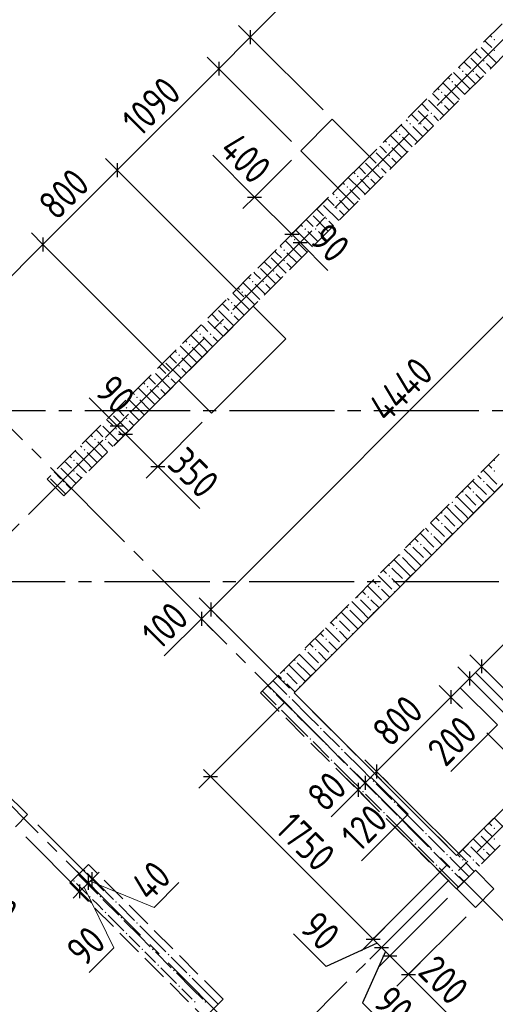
# Model space of a CAD drawing. Header units: millimetres. Extents: x 0 to 43617, y 0 to 59400.
# Tile 11 of 32: x 17227 to 20849, y 21315 to 28806. Entities that reach past the tile are written whole.
import ezdxf

# ---------------------------------------------------------------- set-up
doc = ezdxf.new("R2010")
doc.units = ezdxf.units.MM
doc.linetypes.add('______2', pattern=[270, 200, -70])
doc.linetypes.add('______5', pattern=[1100, 800, -100, 100, -100])
for name, color, linetype, lineweight in [('Standard', 7, 'Continuous', 25), ('ЖБ Пилон', 180, 'Continuous', 25), ('Оси', 40, '______5', 18), ('Размерная выноска', 7, 'Continuous', 13)]:
    doc.layers.add(name, color=color, linetype=linetype, lineweight=lineweight)
doc.layers.add('ЖБ Перекрытие верхний уровень', color=7, linetype='Continuous', lineweight=25, true_color=0xe0e0ff)
doc.layers.add('ЖБ Стена верхний уровень', color=7, linetype='Continuous', lineweight=25, true_color=0x006e00)
doc.styles.add('GOST 2.304-81', font='txt')

msp = doc.modelspace()

# ---------------------------------------------------------------- hatches: boundary and pattern name
at = {"layer": 'ЖБ Пилон', "linetype": 'Continuous', "lineweight": 18, "transparency": 33554687}
for points in [[(17714.5, 22333.1), (17721, 22339.6), (17727.5, 22333.1), (17721, 22326.6)], [(17634.5, 22253.1), (17640.9, 22259.6), (17647.4, 22253.1), (17640.9, 22246.6)], [(17914.5, 22213.1), (17915.4, 22214.1), (17921.9, 22207.6), (17921, 22206.6)], [(17754.4, 22133.1), (17760.9, 22139.6), (17767.4, 22133.1), (17760.9, 22126.6)], [(17834.5, 22133.1), (17840.9, 22139.6), (17847.4, 22133.1), (17840.9, 22126.6)], [(17954.4, 22093.1), (17960.9, 22099.6), (17967.4, 22093.1), (17960.9, 22086.6)], [(18074.5, 22053.1), (18075.4, 22054.1), (18081.9, 22047.6), (18081, 22046.6)], [(17874.5, 22013.1), (17881, 22019.6), (17887.5, 22013.1), (17881, 22006.6)], [(17994.5, 21973.1), (18001, 21979.6), (18007.5, 21973.1), (18001, 21966.6)], [(18114.5, 21933.1), (18121, 21939.6), (18127.5, 21933.1), (18121, 21926.6)], [(18034.5, 21853.1), (18040.9, 21859.6), (18047.4, 21853.1), (18040.9, 21846.6)], [(18314.5, 21813.1), (18315.4, 21814.1), (18321.9, 21807.6), (18321, 21806.6)], [(18154.4, 21733.1), (18160.9, 21739.6), (18167.4, 21733.1), (18160.9, 21726.6)], [(18234.5, 21733.1), (18240.9, 21739.6), (18247.4, 21733.1), (18240.9, 21726.6)], [(18354.4, 21693.1), (18360.9, 21699.6), (18367.4, 21693.1), (18360.9, 21686.6)], [(18474.5, 21653.1), (18475.4, 21654.1), (18481.9, 21647.6), (18481, 21646.6)], [(18274.5, 21613.1), (18281, 21619.6), (18287.5, 21613.1), (18281, 21606.6)], [(18394.5, 21573.1), (18401, 21579.6), (18407.5, 21573.1), (18401, 21566.6)], [(18514.5, 21533.1), (18521, 21539.6), (18527.4, 21533.1), (18521, 21526.6)], [(18434.5, 21453.1), (18440.9, 21459.6), (18447.4, 21453.1), (18440.9, 21446.6)], [(18714.5, 21413.1), (18715.4, 21414.1), (18721.9, 21407.6), (18721, 21406.6)], [(18554.4, 21333.1), (18560.9, 21339.6), (18567.4, 21333.1), (18560.9, 21326.6)], [(18634.5, 21333.1), (18640.9, 21339.6), (18647.4, 21333.1), (18640.9, 21326.6)]]:
    msp.add_hatch(color=7, dxfattribs=at).paths.add_polyline_path(points, flags=16)
at = {"layer": 'ЖБ Стена верхний уровень', "linetype": 'Continuous', "lineweight": 18, "transparency": 33554687}
for points in [[(20834.5, 28653.1), (20840.9, 28659.6), (20847.4, 28653.1), (20840.9, 28646.6)], [(20834.5, 28573.1), (20840.9, 28579.6), (20847.4, 28573.1), (20840.9, 28566.6)], [(20754.4, 28493.1), (20760.9, 28499.6), (20767.4, 28493.1), (20760.9, 28486.6)], [(20594.5, 28413.1), (20601, 28419.6), (20607.5, 28413.1), (20601, 28406.6)], [(20674.5, 28413.1), (20681, 28419.6), (20687.5, 28413.1), (20681, 28406.6)], [(20514.5, 28333.1), (20521, 28339.6), (20527.4, 28333.1), (20521, 28326.6)], [(20434.5, 28253.1), (20440.9, 28259.6), (20447.4, 28253.1), (20440.9, 28246.6)], [(20434.5, 28173.1), (20440.9, 28179.6), (20447.4, 28173.1), (20440.9, 28166.6)], [(20354.4, 28093.1), (20360.9, 28099.6), (20367.4, 28093.1), (20360.9, 28086.6)], [(20194.5, 28013.1), (20201, 28019.6), (20207.5, 28013.1), (20201, 28006.6)], [(20274.5, 28013.1), (20281, 28019.6), (20287.5, 28013.1), (20281, 28006.6)], [(20114.5, 27933.1), (20121, 27939.6), (20127.4, 27933.1), (20121, 27926.6)], [(20034.5, 27853.1), (20040.9, 27859.6), (20047.4, 27853.1), (20040.9, 27846.6)], [(20034.5, 27773.1), (20040.9, 27779.6), (20047.4, 27773.1), (20040.9, 27766.6)], [(19954.4, 27693.1), (19960.9, 27699.6), (19967.4, 27693.1), (19960.9, 27686.6)], [(19794.5, 27613.1), (19801, 27619.6), (19807.5, 27613.1), (19801, 27606.6)], [(19874.5, 27613.1), (19881, 27619.6), (19887.5, 27613.1), (19881, 27606.6)], [(19714.5, 27533.1), (19721, 27539.6), (19727.4, 27533.1), (19721, 27526.6)], [(19634.5, 27453.1), (19640.9, 27459.6), (19647.4, 27453.1), (19640.9, 27446.6)], [(19634.5, 27373.1), (19640.9, 27379.6), (19647.4, 27373.1), (19640.9, 27366.6)], [(19554.4, 27293.1), (19560.9, 27299.6), (19567.4, 27293.1), (19560.9, 27286.6)], [(19394.5, 27213.1), (19401, 27219.6), (19407.5, 27213.1), (19401, 27206.6)], [(19474.5, 27213.1), (19481, 27219.6), (19487.5, 27213.1), (19481, 27206.6)], [(19314.5, 27133.1), (19321, 27139.6), (19327.4, 27133.1), (19321, 27126.6)], [(19234.5, 27053.1), (19240.9, 27059.6), (19247.4, 27053.1), (19240.9, 27046.6)], [(19234.5, 26973.1), (19240.9, 26979.6), (19247.4, 26973.1), (19240.9, 26966.6)], [(19154.4, 26893.1), (19160.9, 26899.6), (19167.4, 26893.1), (19160.9, 26886.6)], [(18994.5, 26813.1), (19001, 26819.6), (19007.5, 26813.1), (19001, 26806.6)], [(19074.5, 26813.1), (19081, 26819.6), (19087.5, 26813.1), (19081, 26806.6)], [(18914.5, 26733.1), (18921, 26739.6), (18927.4, 26733.1), (18921, 26726.6)], [(18834.5, 26653.1), (18840.9, 26659.6), (18847.4, 26653.1), (18840.9, 26646.6)], [(18834.5, 26573.1), (18840.9, 26579.6), (18847.4, 26573.1), (18840.9, 26566.6)], [(18754.4, 26493.1), (18760.9, 26499.6), (18767.4, 26493.1), (18760.9, 26486.6)], [(18594.5, 26413.1), (18601, 26419.6), (18607.5, 26413.1), (18601, 26406.6)], [(18674.5, 26413.1), (18681, 26419.6), (18687.5, 26413.1), (18681, 26406.6)], [(18514.5, 26333.1), (18521, 26339.6), (18527.4, 26333.1), (18521, 26326.6)], [(18434.5, 26253.1), (18440.9, 26259.6), (18447.4, 26253.1), (18440.9, 26246.6)], [(18434.5, 26173.1), (18440.9, 26179.6), (18447.4, 26173.1), (18440.9, 26166.6)], [(18354.4, 26093.1), (18360.9, 26099.6), (18367.4, 26093.1), (18360.9, 26086.6)], [(18194.5, 26013.1), (18201, 26019.6), (18207.5, 26013.1), (18201, 26006.6)], [(18274.5, 26013.1), (18281, 26019.6), (18287.5, 26013.1), (18281, 26006.6)], [(18114.5, 25933.1), (18121, 25939.6), (18127.5, 25933.1), (18121, 25926.6)], [(18034.5, 25853.1), (18040.9, 25859.6), (18047.4, 25853.1), (18040.9, 25846.6)], [(18034.5, 25773.1), (18040.9, 25779.6), (18047.4, 25773.1), (18040.9, 25766.6)], [(17954.4, 25693.1), (17960.9, 25699.6), (17967.4, 25693.1), (17960.9, 25686.6)], [(17794.5, 25613.1), (17801, 25619.6), (17807.5, 25613.1), (17801, 25606.6)], [(17874.5, 25613.1), (17881, 25619.6), (17887.5, 25613.1), (17881, 25606.6)], [(17714.5, 25533.1), (17721, 25539.6), (17727.5, 25533.1), (17721, 25526.6)], [(17634.5, 25453.1), (17640.9, 25459.6), (17647.4, 25453.1), (17640.9, 25446.6)], [(20834.5, 25453.1), (20840.9, 25459.6), (20847.4, 25453.1), (20840.9, 25446.6)], [(17634.5, 25373.1), (17640.9, 25379.6), (17647.4, 25373.1), (17640.9, 25366.6)], [(20834.5, 25373.1), (20840.9, 25379.6), (20847.4, 25373.1), (20840.9, 25366.6)], [(17554.4, 25293.1), (17560.9, 25299.6), (17567.4, 25293.1), (17560.9, 25286.6)], [(20754.4, 25293.1), (20760.9, 25299.6), (20767.4, 25293.1), (20760.9, 25286.6)], [(20594.5, 25213.1), (20601, 25219.6), (20607.5, 25213.1), (20601, 25206.6)], [(20674.5, 25213.1), (20681, 25219.6), (20687.5, 25213.1), (20681, 25206.6)], [(20794.5, 25173.1), (20801, 25179.6), (20806.2, 25174.4), (20799.7, 25167.8)], [(20514.5, 25133.1), (20521, 25139.6), (20527.4, 25133.1), (20521, 25126.6)], [(20714.5, 25093.1), (20721, 25099.6), (20726.2, 25094.3), (20719.7, 25087.9)], [(20434.5, 25053.1), (20440.9, 25059.6), (20447.4, 25053.1), (20440.9, 25046.6)], [(20434.5, 24973.1), (20440.9, 24979.6), (20447.4, 24973.1), (20440.9, 24966.6)], [(20354.4, 24893.1), (20360.9, 24899.6), (20367.4, 24893.1), (20360.9, 24886.6)], [(20554.4, 24933.1), (20560.9, 24939.6), (20566.2, 24934.4), (20559.7, 24927.9)], [(20194.5, 24813.1), (20201, 24819.6), (20207.5, 24813.1), (20201, 24806.6)], [(20274.5, 24813.1), (20281, 24819.6), (20287.5, 24813.1), (20281, 24806.6)], [(20474.5, 24853.1), (20481, 24859.6), (20486.2, 24854.3), (20479.7, 24847.9)], [(20114.5, 24733.1), (20121, 24739.6), (20127.4, 24733.1), (20121, 24726.6)], [(20394.5, 24773.1), (20401, 24779.6), (20406.2, 24774.4), (20399.7, 24767.8)], [(20034.5, 24653.1), (20040.9, 24659.6), (20047.4, 24653.1), (20040.9, 24646.6)], [(20314.5, 24693.1), (20321, 24699.6), (20326.2, 24694.3), (20319.7, 24687.9)], [(20034.5, 24573.1), (20040.9, 24579.6), (20047.4, 24573.1), (20040.9, 24566.6)], [(19954.4, 24493.1), (19960.9, 24499.6), (19967.4, 24493.1), (19960.9, 24486.6)], [(20154.4, 24533.1), (20160.9, 24539.6), (20166.2, 24534.4), (20159.7, 24527.9)], [(20074.5, 24453.1), (20081, 24459.6), (20086.2, 24454.3), (20079.7, 24447.9)], [(19794.5, 24413.1), (19801, 24419.6), (19807.5, 24413.1), (19801, 24406.6)], [(19874.5, 24413.1), (19881, 24419.6), (19887.5, 24413.1), (19881, 24406.6)], [(19994.5, 24373.1), (20001, 24379.6), (20006.2, 24374.4), (19999.7, 24367.8)], [(19714.5, 24333.1), (19721, 24339.6), (19727.4, 24333.1), (19721, 24326.6)], [(19914.5, 24293.1), (19921, 24299.6), (19926.2, 24294.3), (19919.7, 24287.9)], [(19634.5, 24253.1), (19640.9, 24259.6), (19647.4, 24253.1), (19640.9, 24246.6)], [(19634.5, 24173.1), (19640.9, 24179.6), (19647.4, 24173.1), (19640.9, 24166.6)], [(19754.4, 24133.1), (19760.9, 24139.6), (19766.2, 24134.4), (19759.7, 24127.9)], [(19554.4, 24093.1), (19560.9, 24099.6), (19567.4, 24093.1), (19560.9, 24086.6)], [(19674.5, 24053.1), (19681, 24059.6), (19686.2, 24054.3), (19679.7, 24047.9)], [(19394.5, 24013.1), (19401, 24019.6), (19407.5, 24013.1), (19401, 24006.6)], [(19474.5, 24013.1), (19481, 24019.6), (19487.5, 24013.1), (19481, 24006.6)], [(19594.5, 23973.1), (19601, 23979.6), (19606.2, 23974.4), (19599.7, 23967.8)], [(19314.5, 23933.1), (19321, 23939.6), (19327.4, 23933.1), (19321, 23926.6)], [(19514.5, 23893.1), (19521, 23899.6), (19526.2, 23894.3), (19519.7, 23887.9)], [(19234.5, 23853.1), (19240.9, 23859.6), (19247.4, 23853.1), (19240.9, 23846.6)], [(19234.5, 23773.1), (19240.9, 23779.6), (19247.4, 23773.1), (19240.9, 23766.6)], [(19154.4, 23693.1), (19160.9, 23699.6), (19167.4, 23693.1), (19160.9, 23686.6)], [(19354.4, 23733.1), (19360.9, 23739.6), (19366.2, 23734.4), (19359.7, 23727.9)], [(19274.5, 23653.1), (19281, 23659.6), (19287.5, 23653.1), (19281, 23646.6)], [(19194.5, 23573.1), (19201, 23579.6), (19207.5, 23573.1), (19201, 23566.6)], [(19314.5, 23533.1), (19321, 23539.6), (19327.4, 23533.1), (19321, 23526.6)], [(19514.5, 23413.1), (19521, 23419.6), (19527.4, 23413.1), (19521, 23406.6)], [(19434.5, 23333.1), (19440.9, 23339.6), (19447.4, 23333.1), (19440.9, 23326.6)], [(19554.4, 23293.1), (19560.9, 23299.6), (19567.4, 23293.1), (19560.9, 23286.6)], [(19674.5, 23253.1), (19681, 23259.6), (19687.5, 23253.1), (19681, 23246.6)], [(19594.5, 23173.1), (19601, 23179.6), (19607.5, 23173.1), (19601, 23166.6)], [(19714.5, 23133.1), (19721, 23139.6), (19727.4, 23133.1), (19721, 23126.6)], [(19914.5, 23013.1), (19921, 23019.6), (19927.4, 23013.1), (19921, 23006.6)], [(19834.5, 22933.1), (19840.9, 22939.6), (19847.4, 22933.1), (19840.9, 22926.6)], [(19954.4, 22893.1), (19960.9, 22899.6), (19967.4, 22893.1), (19960.9, 22886.6)], [(20074.5, 22853.1), (20081, 22859.6), (20087.5, 22853.1), (20081, 22846.6)], [(19994.5, 22773.1), (20001, 22779.6), (20007.5, 22773.1), (20001, 22766.6)], [(20114.5, 22733.1), (20121, 22739.6), (20127.4, 22733.1), (20121, 22726.6)], [(20834.5, 22653.1), (20840.9, 22659.6), (20847.4, 22653.1), (20840.9, 22646.6)], [(20314.5, 22613.1), (20321, 22619.6), (20327.4, 22613.1), (20321, 22606.6)], [(20723.7, 22616.9), (20727.4, 22613.1), (20721, 22606.6), (20717.2, 22610.4)], [(20834.5, 22573.1), (20840.9, 22579.6), (20847.4, 22573.1), (20840.9, 22566.6)], [(20234.5, 22533.1), (20240.9, 22539.6), (20247.4, 22533.1), (20240.9, 22526.6)], [(20354.4, 22493.1), (20360.9, 22499.6), (20367.4, 22493.1), (20360.9, 22486.6)], [(20643.7, 22536.9), (20647.4, 22533.1), (20640.9, 22526.6), (20637.2, 22530.4)], [(20754.4, 22493.1), (20760.9, 22499.6), (20767.4, 22493.1), (20760.9, 22486.6)], [(20474.5, 22453.1), (20481, 22459.6), (20487.5, 22453.1), (20481, 22446.6)], [(20594.5, 22413.1), (20601, 22419.6), (20607.5, 22413.1), (20601, 22406.6)], [(20674.5, 22413.1), (20681, 22419.6), (20687.5, 22413.1), (20681, 22406.6)], [(20394.5, 22373.1), (20401, 22379.6), (20407.5, 22373.1), (20401, 22366.6)], [(20514.5, 22333.1), (20521, 22339.6), (20527.4, 22333.1), (20521, 22326.6)]]:
    msp.add_hatch(color=7, dxfattribs=at).paths.add_polyline_path(points, flags=16)

# ---------------------------------------------------------------- linework, layer by layer
at = {"layer": 'Standard', "color": 251, "linetype": 'Continuous', "lineweight": -3, "true_color": 0x656565, "transparency": 33554687}
for p, q in [((18982.8, 28673.4), (18894.4, 28761.7)), ((18982.8, 28673.4), (19071.2, 28585)), ((18982.8, 28673.4), (19536.8, 28119.3)), ((18742.4, 28432.9), (18654, 28521.3)), ((18742.4, 28432.9), (18830.7, 28344.6)), ((18742.4, 28432.9), (19296.4, 27878.9)), ((17970.1, 27660.7), (17881.7, 27749.1)), ((17970.1, 27660.7), (18058.5, 27572.3)), ((17970.1, 27660.7), (18934.3, 26696.5)), ((19015.5, 27456.5), (19103.8, 27544.9)), ((19015.5, 27456.5), (18927.1, 27368.1)), ((19298.3, 27173.7), (19386.7, 27262)), ((19361.9, 27110), (19450.3, 27198.4)), ((17404.4, 27095), (17316, 27183.4)), ((19298.3, 27173.7), (19209.9, 27085.3)), ((17404.4, 27095), (17492.8, 27006.6)), ((17404.4, 27095), (18368.6, 26130.8)), ((19361.9, 27110), (19273.6, 27021.6)), ((19361.9, 27110), (19361.9, 27110)), ((17968.2, 25716.3), (18056.6, 25804.7)), ((17968.2, 25716.3), (17879.8, 25627.9)), ((17968.2, 25716.3), (17968.2, 25716.3)), ((18031.9, 25652.7), (18120.3, 25741.1)), ((18031.9, 25652.7), (17943.5, 25564.3)), ((18279.4, 25405.2), (18367.7, 25493.6)), ((18279.4, 25405.2), (18191, 25316.8)), ((18681.3, 24319.1), (18592.9, 24407.5)), ((18610.6, 24248.4), (18522.2, 24336.8)), ((18681.3, 24319.1), (18769.7, 24230.7)), ((18681.3, 24319.1), (19280.8, 23719.6)), ((18610.6, 24248.4), (18699, 24160)), ((18610.6, 24248.4), (18610.6, 24248.4)), ((20743.7, 23886), (20655.3, 23974.4)), ((20651.7, 23794.1), (20563.4, 23882.5)), ((20743.7, 23886), (20832.1, 23797.7)), ((20651.7, 23794.1), (20740.1, 23705.7)), ((20510.3, 23652.7), (20421.9, 23741.1)), ((18680.4, 23048.5), (19245.4, 23613.5)), ((20510.3, 23652.7), (20598.7, 23564.3)), ((20510.3, 23652.7), (20581.3, 23581.7)), ((20782.8, 23380.3), (21191.8, 22971.3)), ((19944.6, 23087), (19856.2, 23175.4)), ((18680.4, 23048.5), (18768.7, 23136.9)), ((19858.3, 23000.7), (19769.9, 23089.1)), ((19944.6, 23087), (20033, 22998.6)), ((18680.4, 23048.5), (18592, 22960.1)), ((19803.2, 22945.6), (19714.8, 23034)), ((19858.3, 23000.7), (19946.7, 22912.3)), ((19858.3, 23000.7), (19858.3, 23000.7)), ((19803.2, 22945.6), (19891.6, 22857.2)), ((19803.2, 22945.6), (19870.5, 22878.3)), ((17778.2, 22266.5), (17364.8, 22679.9)), ((20072, 22676.8), (20484.7, 22264.2)), ((17686.3, 22174.6), (17272.9, 22588)), ((17749.9, 22238.2), (17661.5, 22326.6)), ((17778.2, 22266.5), (17689.8, 22354.9)), ((17686.3, 22174.6), (17597.9, 22263)), ((17778.2, 22266.5), (17866.6, 22178.1)), ((17686.3, 22174.6), (17774.6, 22086.2)), ((17749.9, 22238.2), (17838.3, 22149.8)), ((17749.9, 22238.2), (17749.9, 22238.2)), ((19917.8, 21811), (20006.2, 21899.4)), ((19917.8, 21811), (19829.4, 21722.6)), ((19981.4, 21747.4), (20069.8, 21835.8)), ((19981.4, 21747.4), (19893, 21659)), ((19981.4, 21747.4), (19981.4, 21747.4)), ((20045.4, 21683.4), (20133.8, 21771.8)), ((20045.4, 21683.4), (19957, 21595.1)), ((20186.8, 21542), (20275.2, 21630.4)), ((20186.8, 21542), (20098.4, 21453.6))]:
    msp.add_line(p, q, dxfattribs=at)
at = {"layer": 'Standard', "color": 7, "linetype": 'Continuous', "lineweight": 25, "transparency": 33554687}
for p, q in [((18982.8, 28726.4), (18982.8, 28620.3)), ((18742.4, 28486), (18742.4, 28379.9)), ((17970.1, 27713.7), (17970.1, 27607.7)), ((18962.4, 27456.5), (19068.5, 27456.5)), ((17404.4, 27148), (17404.4, 27042)), ((19245.3, 27173.7), (19351.3, 27173.7)), ((19308.9, 27110), (19415, 27110)), ((17915.2, 25716.3), (18021.3, 25716.3)), ((17978.8, 25652.7), (18084.9, 25652.7)), ((18226.3, 25405.2), (18332.4, 25405.2)), ((18681.3, 24372.1), (18681.3, 24266.1)), ((18610.6, 24301.4), (18610.6, 24195.4)), ((20743.7, 23939.1), (20743.7, 23833)), ((20651.7, 23847.2), (20651.7, 23741.1)), ((20510.3, 23705.7), (20510.3, 23599.7)), ((19944.6, 23140.1), (19944.6, 23034)), ((18627.3, 23048.5), (18733.4, 23048.5)), ((19803.2, 22998.6), (19803.2, 22892.6)), ((19858.3, 23053.7), (19858.3, 22947.6)), ((17749.9, 22185.2), (17749.9, 22291.2)), ((17778.2, 22213.5), (17778.2, 22319.5)), ((17686.3, 22121.5), (17686.3, 22227.6)), ((19864.8, 21811), (19970.8, 21811)), ((19928.4, 21747.4), (20034.5, 21747.4)), ((19992.3, 21683.4), (20098.4, 21683.4)), ((20133.8, 21542), (20239.8, 21542))]:
    msp.add_line(p, q, dxfattribs=at)
at = {"layer": 'Standard', "color": 7, "linetype": 'Continuous', "lineweight": 13, "transparency": 33554687}
for p, q in [((18982.8, 28673.4), (19035.8, 28726.4)), ((18982.8, 28673.4), (18742.4, 28432.9)), ((18742.4, 28432.9), (17970.1, 27660.7)), ((17970.1, 27660.7), (17404.4, 27095)), ((19015.5, 27456.5), (18962.4, 27509.5)), ((21820.8, 27458.6), (18681.3, 24319.1)), ((19015.5, 27456.5), (19298.3, 27173.7)), ((19298.3, 27173.7), (19361.9, 27110)), ((17404.4, 27095), (16584.2, 26274.8)), ((19361.9, 27110), (19415, 27057)), ((17968.2, 25716.3), (17915.2, 25769.3)), ((17968.2, 25716.3), (18031.9, 25652.7)), ((18031.9, 25652.7), (18279.4, 25405.2)), ((18279.4, 25405.2), (18332.4, 25352.1)), ((18681.3, 24319.1), (18610.6, 24248.4)), ((18610.6, 24248.4), (18557.5, 24195.4)), ((20743.7, 23886), (20651.7, 23794.1)), ((20651.7, 23794.1), (20510.3, 23652.7)), ((20510.3, 23652.7), (19944.6, 23087)), ((18680.4, 23048.5), (18627.3, 23101.5)), ((19944.6, 23087), (19858.3, 23000.7)), ((19858.3, 23000.7), (19803.2, 22945.6)), ((19803.2, 22945.6), (19750.2, 22892.6)), ((17749.9, 22238.2), (17778.2, 22266.5)), ((17764, 22252.3), (18250.4, 22052.5)), ((17778.2, 22266.5), (17831.2, 22319.5)), ((17686.3, 22174.6), (17633.2, 22121.5)), ((17686.3, 22174.6), (17749.9, 22238.2)), ((17718.1, 22206.4), (17943.4, 21745.6)), ((18250.4, 22052.5), (18438.4, 22240.6)), ((19917.8, 21811), (19981.4, 21747.4)), ((17943.4, 21745.6), (17755.4, 21557.6)), ((19981.4, 21747.4), (20045.4, 21683.4)), ((20045.4, 21683.4), (20186.8, 21542)), ((20186.8, 21542), (20239.8, 21489))]:
    msp.add_line(p, q, dxfattribs=at)
at = {"layer": 'Standard', "color": 251, "linetype": 'Continuous', "lineweight": -3, "true_color": 0x656565, "transparency": 33554687}
for points in [[(19015.5, 27456.5), (19027.5, 27468.5), (19027.5, 27468.5), (19296.4, 27737.5)], [(19298.3, 27173.7), (19310.3, 27185.7), (19310.3, 27185.7), (19579.3, 27454.6)], [(18031.9, 25652.7), (18043.9, 25664.7), (18043.9, 25664.7), (18426.7, 26047.5)], [(18279.4, 25405.2), (18291.4, 25417.2), (18291.4, 25417.2), (18617.6, 25743.4)], [(20743.7, 23886), (20785.7, 23844), (20785.7, 23844), (20829.3, 23800.4), (20829.3, 23800.4), (21425.1, 23204.6)], [(20651.7, 23794.1), (20711.1, 23734.7), (20711.1, 23734.7), (20768.8, 23677.1), (20768.8, 23677.1), (21333.2, 23112.7)], [(19944.6, 23087), (20137.6, 22894.1), (20137.6, 22894.1), (20626.1, 22405.6)], [(19917.8, 21811), (19929.8, 21823.1), (19929.8, 21823.1), (20482.9, 22376.1)], [(20045.4, 21683.4), (20057.4, 21695.5), (20057.4, 21695.5), (20484.7, 22122.7)], [(20186.8, 21542), (20198.8, 21554.1), (20198.8, 21554.1), (20626.1, 21981.3)]]:
    msp.add_lwpolyline(points, dxfattribs=at)
at = {"layer": 'Standard', "color": 7, "linetype": 'Continuous', "lineweight": 13, "transparency": 33554687}
for points in [[(21026.5, 24168.9), (20947.9, 24090.3), (20947.9, 24090.3), (20894.5, 24036.8), (20894.5, 24036.8), (20829.3, 23971.6), (20829.3, 23971.6), (20743.7, 23886)], [(18680.4, 23048.5), (19095.6, 22633.3), (19095.6, 22633.3), (19148.8, 22580), (19148.8, 22580), (19917.8, 21811)]]:
    msp.add_lwpolyline(points, dxfattribs=at)
at = {"layer": 'ЖБ Перекрытие верхний уровень', "color": 7, "linetype": 'Continuous', "lineweight": 35, "transparency": 33554687}
for p, q in [((19607.5, 28048.6), (19367.1, 27808.2)), ((19890.4, 27765.7), (19607.5, 28048.6)), ((19367.1, 27808.2), (19650, 27525.3)), ((19650, 27525.3), (19890.4, 27765.7)), ((22455.7, 26823.8), (19316.1, 23684.2)), ((19005, 26625.8), (18439.3, 26060.1)), ((19252.5, 26378.3), (19005, 26625.8)), ((18686.8, 25812.6), (19252.5, 26378.3)), ((18439.3, 26060.1), (18686.8, 25812.6)), ((20553.6, 22446.8), (23693.1, 25586.4)), ((19316.1, 23684.2), (20553.6, 22446.8)), ((17286.7, 22757.9), (17110, 22934.7)), ((17194.8, 22666), (17286.7, 22757.9)), ((20696.8, 22334.9), (20555.4, 22193.4)), ((20838.2, 22193.4), (20696.8, 22334.9)), ((20555.4, 22193.4), (20696.8, 22052)), ((20696.8, 22052), (20838.2, 22193.4))]:
    msp.add_line(p, q, dxfattribs=at)
at = {"layer": 'ЖБ Пилон', "color": 253, "linetype": '______2', "lineweight": 13, "true_color": 0xa0a0a0, "transparency": 33554687}
for p, q in [((17749.9, 22379.6), (17608.5, 22238.2)), ((18775.2, 21354.3), (17749.9, 22379.6)), ((17608.5, 22238.2), (18633.8, 21212.9)), ((18633.8, 21212.9), (18775.2, 21354.3))]:
    msp.add_line(p, q, dxfattribs=at)
at = {"layer": 'ЖБ Пилон', "color": 9, "linetype": 'Continuous', "lineweight": 18, "true_color": 0xc7c7c7, "transparency": 33554687}
for p, q in [((17740.9, 22233.1), (17672.2, 22301.9)), ((17740.9, 22313.1), (17821, 22233.1)), ((17660.9, 22233.1), (17740.9, 22153.1)), ((17740.9, 22233.1), (17821, 22153.1)), ((17821, 22233.1), (17940.9, 22113.1)), ((17821, 22073.1), (17781, 22113.1)), ((17860.9, 22113.1), (17981, 21993.1)), ((17860.9, 22033.1), (17821, 22073.1)), ((17981, 22073.1), (18101, 21953.1)), ((17901, 21993.1), (18021, 21873.1)), ((18140.9, 21833.1), (18021, 21953.1)), ((18140.9, 21913.1), (18221, 21833.1)), ((18060.9, 21833.1), (18140.9, 21753.1)), ((18140.9, 21833.1), (18221, 21753.1)), ((18221, 21833.1), (18340.9, 21713.1)), ((18221, 21673.1), (18181, 21713.1)), ((18260.9, 21633.1), (18221, 21673.1)), ((18260.9, 21713.1), (18381, 21593.1)), ((18381, 21673.1), (18501, 21553.1)), ((18301, 21593.1), (18421, 21473.1)), ((18540.9, 21433.1), (18421, 21553.1)), ((18540.9, 21513.1), (18621, 21433.1)), ((18460.9, 21433.1), (18540.9, 21353.1)), ((18540.9, 21433.1), (18621, 21353.1)), ((18621, 21433.1), (18737.5, 21316.6))]:
    msp.add_line(p, q, dxfattribs=at)
at = {"layer": 'ЖБ Стена верхний уровень', "color": 251, "linetype": '______2', "lineweight": 13, "true_color": 0x656565, "transparency": 33554687}
for p, q in [((23191.1, 31066.4), (17435.2, 25310.6)), ((17562.5, 25183.3), (23318.4, 30939.2)), ((21069.8, 25692.4), (19188.9, 23811.5)), ((19316.1, 23684.2), (21197, 25565.1)), ((17435.2, 25310.6), (17562.5, 25183.3)), ((22434.5, 24327.7), (20553.6, 22446.8)), ((19188.9, 23811.5), (19061.6, 23684.2)), ((19061.6, 23684.2), (20426.3, 22319.5)), ((20553.6, 22446.8), (19316.1, 23684.2)), ((20553.6, 22192.2), (21791, 23429.7)), ((20426.3, 22319.5), (20553.6, 22192.2))]:
    msp.add_line(p, q, dxfattribs=at)
at = {"layer": 'ЖБ Стена верхний уровень', "color": 9, "linetype": 'Continuous', "lineweight": 18, "true_color": 0xc7c7c7, "transparency": 33554687}
for p, q in [((20781, 28633.1), (20769.4, 28644.7)), ((20821, 28593.1), (20781, 28633.1)), ((20809.4, 28684.7), (20821, 28673.1)), ((20689.4, 28564.7), (20740.9, 28513.1)), ((20740.9, 28593.1), (20856.6, 28477.4)), ((20621, 28473.1), (20609.4, 28484.7)), ((20660.9, 28433.1), (20621, 28473.1)), ((20660.9, 28513.1), (20776.6, 28397.4)), ((20781, 28473.1), (20816.6, 28437.4)), ((20621, 28313.1), (20529.4, 28404.7)), ((20569.4, 28444.7), (20581, 28433.1)), ((20621, 28393.1), (20696.6, 28317.4)), ((20701, 28393.1), (20736.6, 28357.4)), ((20540.9, 28233.1), (20449.4, 28324.7)), ((20489.4, 28364.7), (20501, 28353.1)), ((20381, 28233.1), (20369.4, 28244.7)), ((20409.4, 28284.7), (20421, 28273.1)), ((20540.9, 28313.1), (20616.6, 28237.4)), ((20621, 28313.1), (20656.6, 28277.4)), ((20340.9, 28193.1), (20456.6, 28077.4)), ((20421, 28193.1), (20381, 28233.1)), ((20460.9, 28233.1), (20536.6, 28157.4)), ((20540.9, 28233.1), (20576.6, 28197.4)), ((20260.9, 28113.1), (20376.6, 27997.4)), ((20289.4, 28164.7), (20340.9, 28113.1)), ((20460.9, 28153.1), (20496.6, 28117.4)), ((20169.4, 28044.7), (20181, 28033.1)), ((20221, 28073.1), (20209.4, 28084.7)), ((20260.9, 28033.1), (20221, 28073.1)), ((20381, 28073.1), (20416.6, 28037.4)), ((20089.4, 27964.7), (20101, 27953.1)), ((20221, 27913.1), (20129.4, 28004.7)), ((20221, 27993.1), (20296.6, 27917.4)), ((20301, 27993.1), (20336.6, 27957.4)), ((20009.4, 27884.7), (20021, 27873.1)), ((20140.9, 27833.1), (20049.4, 27924.7)), ((20140.9, 27913.1), (20216.6, 27837.4)), ((20221, 27913.1), (20256.6, 27877.4)), ((19940.9, 27793.1), (20056.6, 27677.4)), ((19981, 27833.1), (19969.4, 27844.7)), ((20021, 27793.1), (19981, 27833.1)), ((20060.9, 27833.1), (20136.6, 27757.4)), ((20140.9, 27833.1), (20176.6, 27797.4)), ((19889.4, 27764.7), (19940.9, 27713.1)), ((20060.9, 27753.1), (20096.6, 27717.4)), ((19769.4, 27644.7), (19781, 27633.1)), ((19821, 27673.1), (19809.4, 27684.7)), ((19860.9, 27633.1), (19821, 27673.1)), ((19860.9, 27713.1), (19976.6, 27597.4)), ((19981, 27673.1), (20016.6, 27637.4)), ((19821, 27513.1), (19729.4, 27604.7)), ((19821, 27593.1), (19896.6, 27517.4)), ((19901, 27593.1), (19936.6, 27557.4)), ((19740.9, 27433.1), (19649.4, 27524.7)), ((19689.4, 27564.7), (19701, 27553.1)), ((19740.9, 27513.1), (19816.6, 27437.4)), ((19821, 27513.1), (19856.6, 27477.4)), ((19581, 27433.1), (19569.4, 27444.7)), ((19621, 27393.1), (19581, 27433.1)), ((19609.4, 27484.7), (19621, 27473.1)), ((19660.9, 27433.1), (19736.6, 27357.4)), ((19740.9, 27433.1), (19776.6, 27397.4)), ((19489.4, 27364.7), (19540.9, 27313.1)), ((19540.9, 27393.1), (19656.6, 27277.4)), ((19660.9, 27353.1), (19696.6, 27317.4)), ((19421, 27273.1), (19409.4, 27284.7)), ((19460.9, 27233.1), (19421, 27273.1)), ((19460.9, 27313.1), (19576.6, 27197.4)), ((19581, 27273.1), (19616.6, 27237.4)), ((19421, 27113.1), (19329.4, 27204.7)), ((19369.4, 27244.7), (19381, 27233.1)), ((19421, 27193.1), (19496.6, 27117.4)), ((19501, 27193.1), (19536.6, 27157.4)), ((19340.9, 27033.1), (19249.4, 27124.7)), ((19289.4, 27164.7), (19301, 27153.1)), ((19181, 27033.1), (19169.4, 27044.7)), ((19209.4, 27084.7), (19221, 27073.1)), ((19340.9, 27113.1), (19416.6, 27037.4)), ((19421, 27113.1), (19456.6, 27077.4)), ((19140.9, 26993.1), (19256.6, 26877.4)), ((19221, 26993.1), (19181, 27033.1)), ((19260.9, 27033.1), (19336.6, 26957.4)), ((19340.9, 27033.1), (19376.6, 26997.4)), ((19060.9, 26913.1), (19176.6, 26797.4)), ((19089.4, 26964.7), (19140.9, 26913.1)), ((19260.9, 26953.1), (19296.6, 26917.4)), ((18969.4, 26844.7), (18981, 26833.1)), ((19021, 26873.1), (19009.4, 26884.7)), ((19060.9, 26833.1), (19021, 26873.1)), ((19181, 26873.1), (19216.6, 26837.4)), ((18889.4, 26764.7), (18901, 26753.1)), ((19021, 26713.1), (18929.4, 26804.7)), ((19021, 26793.1), (19096.6, 26717.4)), ((19101, 26793.1), (19136.6, 26757.4)), ((18809.4, 26684.7), (18821, 26673.1)), ((18940.9, 26633.1), (18849.4, 26724.7)), ((18940.9, 26713.1), (19016.6, 26637.4)), ((19021, 26713.1), (19056.6, 26677.4)), ((18740.9, 26593.1), (18856.6, 26477.4)), ((18781, 26633.1), (18769.4, 26644.7)), ((18821, 26593.1), (18781, 26633.1)), ((18860.9, 26633.1), (18936.6, 26557.4)), ((18940.9, 26633.1), (18976.6, 26597.4)), ((18689.4, 26564.7), (18740.9, 26513.1)), ((18860.9, 26553.1), (18896.6, 26517.4)), ((18569.4, 26444.7), (18581, 26433.1)), ((18621, 26473.1), (18609.4, 26484.7)), ((18660.9, 26433.1), (18621, 26473.1)), ((18660.9, 26513.1), (18776.6, 26397.4)), ((18781, 26473.1), (18816.6, 26437.4)), ((18621, 26313.1), (18529.4, 26404.7)), ((18621, 26393.1), (18696.6, 26317.4)), ((18701, 26393.1), (18736.6, 26357.4)), ((18540.9, 26233.1), (18449.4, 26324.7)), ((18489.4, 26364.7), (18501, 26353.1)), ((18540.9, 26313.1), (18616.6, 26237.4)), ((18621, 26313.1), (18656.6, 26277.4)), ((18381, 26233.1), (18369.4, 26244.7)), ((18421, 26193.1), (18381, 26233.1)), ((18409.4, 26284.7), (18421, 26273.1)), ((18460.9, 26233.1), (18536.6, 26157.4)), ((18540.9, 26233.1), (18576.6, 26197.4)), ((18289.4, 26164.7), (18340.9, 26113.1)), ((18340.9, 26193.1), (18456.6, 26077.4)), ((18460.9, 26153.1), (18496.6, 26117.4)), ((18221, 26073.1), (18209.4, 26084.7)), ((18260.9, 26033.1), (18221, 26073.1)), ((18260.9, 26113.1), (18376.6, 25997.4)), ((18381, 26073.1), (18416.6, 26037.4)), ((18221, 25913.1), (18129.4, 26004.7)), ((18169.4, 26044.7), (18181, 26033.1)), ((18221, 25993.1), (18296.6, 25917.4)), ((18301, 25993.1), (18336.6, 25957.4)), ((18140.9, 25833.1), (18049.4, 25924.7)), ((18089.4, 25964.7), (18101, 25953.1)), ((17981, 25833.1), (17969.4, 25844.7)), ((18009.4, 25884.7), (18021, 25873.1)), ((18140.9, 25913.1), (18216.6, 25837.4)), ((18221, 25913.1), (18256.6, 25877.4)), ((17940.9, 25793.1), (18056.6, 25677.4)), ((18021, 25793.1), (17981, 25833.1)), ((18060.9, 25833.1), (18136.6, 25757.4)), ((18140.9, 25833.1), (18176.6, 25797.4)), ((17860.9, 25713.1), (17976.6, 25597.4)), ((17889.4, 25764.7), (17940.9, 25713.1)), ((18060.9, 25753.1), (18096.6, 25717.4)), ((17769.4, 25644.7), (17781, 25633.1)), ((17821, 25673.1), (17809.4, 25684.7)), ((17860.9, 25633.1), (17821, 25673.1)), ((17981, 25673.1), (18016.6, 25637.4)), ((17689.4, 25564.7), (17701, 25553.1)), ((17821, 25513.1), (17729.4, 25604.7)), ((17821, 25593.1), (17896.6, 25517.4)), ((17901, 25593.1), (17936.6, 25557.4)), ((17609.4, 25484.7), (17621, 25473.1)), ((17740.9, 25433.1), (17649.4, 25524.7)), ((17740.9, 25513.1), (17816.7, 25437.4)), ((17821, 25513.1), (17856.6, 25477.4)), ((17581, 25433.1), (17569.4, 25444.7)), ((17621, 25393.1), (17581, 25433.1)), ((17660.9, 25433.1), (17736.6, 25357.4)), ((17740.9, 25433.1), (17776.6, 25397.4)), ((20821, 25393.1), (20795.7, 25418.4)), ((17489.4, 25364.7), (17540.9, 25313.1)), ((17540.9, 25393.1), (17656.6, 25277.4)), ((17660.9, 25353.1), (17696.6, 25317.4)), ((20715.7, 25338.4), (20740.9, 25313.1)), ((20755.7, 25378.4), (20860.9, 25273.1)), ((17460.9, 25313.1), (17576.6, 25197.4)), ((17581, 25273.1), (17616.6, 25237.4)), ((20660.9, 25233.1), (20635.7, 25258.4)), ((20675.7, 25298.4), (20781, 25193.1)), ((20781, 25273.1), (20843, 25211.1)), ((20621, 25113.1), (20555.7, 25178.4)), ((20621, 25193.1), (20701, 25113.1)), ((20701, 25193.1), (20763, 25131.1)), ((20540.9, 25033.1), (20475.7, 25098.4)), ((20540.9, 25113.1), (20621, 25033.1)), ((20621, 25113.1), (20683, 25051.1)), ((20460.9, 25033.1), (20540.9, 24953.1)), ((20540.9, 25033.1), (20603, 24971.1)), ((20621, 25033.1), (20643, 25011.1)), ((20355.7, 24978.4), (20460.9, 24873.1)), ((20421, 24993.1), (20395.7, 25018.4)), ((20460.9, 24953.1), (20523, 24891.1)), ((20275.7, 24898.4), (20381, 24793.1)), ((20315.7, 24938.4), (20340.9, 24913.1)), ((20381, 24873.1), (20443, 24811.1)), ((20260.9, 24833.1), (20235.7, 24858.4)), ((20221, 24713.1), (20155.7, 24778.4)), ((20221, 24793.1), (20301, 24713.1)), ((20301, 24793.1), (20363, 24731.1)), ((20140.9, 24633.1), (20075.7, 24698.4)), ((20140.9, 24713.1), (20221, 24633.1)), ((20221, 24713.1), (20283, 24651.1)), ((19955.7, 24578.4), (20060.9, 24473.1)), ((20021, 24593.1), (19995.7, 24618.4)), ((20060.9, 24633.1), (20140.9, 24553.1)), ((20140.9, 24633.1), (20203, 24571.1)), ((20221, 24633.1), (20243, 24611.1)), ((19875.7, 24498.4), (19981, 24393.1)), ((19915.7, 24538.4), (19940.9, 24513.1)), ((20060.9, 24553.1), (20123, 24491.1)), ((19860.9, 24433.1), (19835.7, 24458.4)), ((19981, 24473.1), (20043, 24411.1)), ((19821, 24313.1), (19755.7, 24378.4)), ((19821, 24393.1), (19901, 24313.1)), ((19901, 24393.1), (19963, 24331.1)), ((19740.9, 24233.1), (19675.7, 24298.4)), ((19740.9, 24313.1), (19821, 24233.1)), ((19821, 24313.1), (19883, 24251.1)), ((19621, 24193.1), (19595.7, 24218.4)), ((19660.9, 24233.1), (19740.9, 24153.1)), ((19740.9, 24233.1), (19803, 24171.1)), ((19821, 24233.1), (19843, 24211.1)), ((19515.7, 24138.4), (19540.9, 24113.1)), ((19555.7, 24178.4), (19660.9, 24073.1)), ((19660.9, 24153.1), (19723, 24091.1)), ((19460.9, 24033.1), (19435.7, 24058.4)), ((19475.7, 24098.4), (19581, 23993.1)), ((19581, 24073.1), (19643, 24011.1)), ((19421, 23913.1), (19355.7, 23978.4)), ((19421, 23993.1), (19501, 23913.1)), ((19501, 23993.1), (19563, 23931.1)), ((19340.9, 23833.1), (19275.7, 23898.4)), ((19340.9, 23913.1), (19421, 23833.1)), ((19421, 23913.1), (19483, 23851.1)), ((19260.9, 23833.1), (19340.9, 23753.1)), ((19340.9, 23833.1), (19403, 23771.1)), ((19421, 23833.1), (19443, 23811.1)), ((19155.7, 23778.4), (19260.9, 23673.1)), ((19221, 23793.1), (19195.7, 23818.4)), ((19260.9, 23753.1), (19323, 23691.1)), ((19075.7, 23698.4), (19181, 23593.1)), ((19115.7, 23738.4), (19140.9, 23713.1)), ((19181, 23673.1), (19301, 23553.1)), ((19421, 23513.1), (19301, 23633.1)), ((19340.9, 23433.1), (19221, 23553.1)), ((19340.9, 23513.1), (19421, 23433.1)), ((19421, 23513.1), (19501, 23433.1)), ((19340.9, 23433.1), (19421, 23353.1)), ((19421, 23433.1), (19540.9, 23313.1)), ((19540.9, 23393.1), (19660.9, 23273.1)), ((19460.9, 23313.1), (19581, 23193.1)), ((19581, 23273.1), (19701, 23153.1)), ((19821, 23113.1), (19701, 23233.1)), ((19740.9, 23033.1), (19621, 23153.1)), ((19740.9, 23113.1), (19821, 23033.1)), ((19821, 23113.1), (19901, 23033.1)), ((19740.9, 23033.1), (19821, 22953.1)), ((19821, 23033.1), (19940.9, 22913.1)), ((19940.9, 22993.1), (20060.9, 22873.1)), ((19860.9, 22913.1), (19981, 22793.1)), ((19981, 22873.1), (20101, 22753.1)), ((20221, 22713.1), (20101, 22833.1)), ((20140.9, 22633.1), (20021, 22753.1)), ((20140.9, 22713.1), (20221, 22633.1)), ((20221, 22713.1), (20301, 22633.1)), ((20940.9, 22633.1), (20840.4, 22733.7)), ((20140.9, 22633.1), (20221, 22553.1)), ((20221, 22633.1), (20340.9, 22513.1)), ((20781, 22633.1), (20760.4, 22653.7)), ((20821, 22593.1), (20781, 22633.1)), ((20800.4, 22693.7), (20821, 22673.1)), ((20340.9, 22593.1), (20460.9, 22473.1)), ((20680.4, 22573.7), (20740.9, 22513.1)), ((20740.9, 22593.1), (20847.7, 22486.4)), ((20260.9, 22513.1), (20381, 22393.1)), ((20381, 22473.1), (20480.4, 22373.7)), ((20621, 22473.1), (20600.4, 22493.7)), ((20660.9, 22433.1), (20621, 22473.1)), ((20660.9, 22513.1), (20767.7, 22406.4)), ((20781, 22473.1), (20807.7, 22446.4)), ((20520.4, 22413.7), (20501, 22433.1)), ((20621, 22313.1), (20520.4, 22413.7)), ((20560.4, 22453.7), (20581, 22433.1)), ((20440.4, 22333.7), (20421, 22353.1)), ((20540.9, 22233.1), (20440.4, 22333.7)), ((20480.4, 22373.7), (20501, 22353.1)), ((20621, 22393.1), (20687.7, 22326.4)), ((20701, 22393.1), (20727.7, 22366.4)), ((20540.9, 22313.1), (20607.7, 22246.4)), ((20621, 22313.1), (20647.7, 22286.4)), ((20540.9, 22233.1), (20567.7, 22206.4))]:
    msp.add_line(p, q, dxfattribs=at)
at = {"layer": 'Оси', "color": 8, "linetype": '______5', "lineweight": -3, "transparency": 33554687}
for p, q in [((9515.6, 17263.7), (28171.9, 35920)), ((12153.1, 13919.1), (31163, 32929)), ((23471.2, 19387.8), (16584.2, 26274.8)), ((29524, 25830), (4600, 25830)), ((34074, 24530), (4600, 24530)), ((34074, 24530), (4600, 24530)), ((22035.7, 17952.3), (15819.6, 24168.5))]:
    msp.add_line(p, q, dxfattribs=at)
at = {"layer": 'Размерная выноска', "color": 7, "linetype": 'Continuous', "lineweight": 25, "transparency": 33554687}
for p, q in [((18982.8, 28673.4), (19286.8, 28977.4)), ((19015.5, 27456.5), (18697.3, 27774.7)), ((19361.9, 27110), (19574.1, 26897.9)), ((17968.2, 25716.3), (17756.1, 25928.4)), ((18279.4, 25405.2), (18597.6, 25087)), ((18610.6, 24248.4), (18327.7, 23965.6)), ((19803.2, 22945.6), (19598.2, 22740.5)), ((20186.8, 21542), (20512.1, 21216.8))]:
    msp.add_line(p, q, dxfattribs=at)
for points in [[(20697.7, 23840.1), (20980.5, 23557.2), (21334.1, 23910.8)], [(20581, 23723.4), (20863.9, 23440.6), (20510.3, 23087)], [(19901.5, 23043.8), (20184.3, 22761), (19830.7, 22407.4)], [(19949.5, 21779.4), (19560.6, 21602.6), (19313.1, 21850.1)], [(20013.4, 21715.4), (19836.6, 21326.5), (20084.1, 21079)]]:
    msp.add_lwpolyline(points, dxfattribs=at)

# ---------------------------------------------------------------- texts
at = {"layer": 'Standard', "color": 7, "linetype": 'Continuous', "lineweight": 25, "transparency": 33554687, "char_height": 220, "attachment_point": 7, "style": 'GOST 2.304-81'}
for s, insert, width, rotation in [('1090', (18143.9, 27905.3), 625.743, 45), ('400', (18736.8, 27805.9), 531.968, 315), ('800', (17508.1, 27269.5), 531.968, 45), ('90', (19423.8, 27118.9), 391.311, 315), ('4440', (20022.2, 25730.7), 672.621, 45), ('90', (17789, 25966.2), 391.315, 315), ('350', (18341.2, 25414), 500.816, 315), ('100', (18294.3, 24002.9), 485.089, 45), ('800', (20048.4, 23261.4), 531.968, 45), ('200', (20468.9, 23113.1), 531.964, 45), ('80', (19553.3, 22766.4), 391.311, 45), ('120', (19812, 22463.6), 485.089, 45), ('1750', (19163.1, 22636.5), 610.162, 315), ('40', (18215, 22087.9), 391.311, 45), ('250', (16813.2, 22155.9), 516.397, 315), ('90', (19348.5, 21885.3), 391.311, 315), ('90', (17720, 21593), 391.311, 45), ('200', (20248.7, 21550.9), 531.968, 315), ('90', (19906.8, 21317.6), 391.311, 315)]:
    msp.add_mtext(s, dxfattribs=dict(at, insert=insert, width=width, rotation=rotation))

doc.saveas('drawing.dxf')
